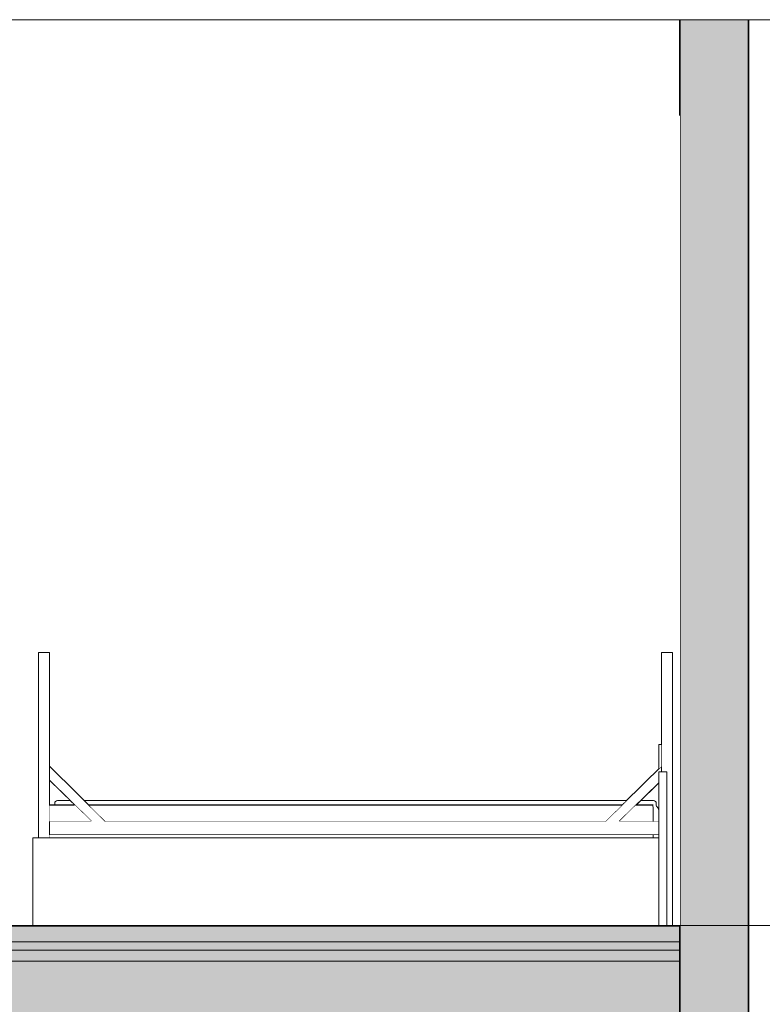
# Model space of a CAD drawing. Header units: millimetres. Extents: x -798 to 64004, y -9065 to 14108.
# Tile 29 of 32: x 57488 to 60192, y -2852 to 735. Entities that reach past the tile are written whole.
import ezdxf

# ---------------------------------------------------------------- set-up
doc = ezdxf.new("R2010")
doc.units = ezdxf.units.MM
doc.header["$MEASUREMENT"] = 0
doc.linetypes.add('Wipeout_Contour', pattern=[1000, 0, -1000])
for name, color, linetype, lineweight in [('0_Pen_No__1', 7, 'Continuous', 13), ('0_Pen_No__2', 8, 'Continuous', 15), ('0_Pen_No__20', 1, 'Continuous', 0), ('A-FLOR.IFC Model_Pen_No__1', 7, 'Continuous', 13), ('I-FURN.IFC Model_Pen_No__2', 8, 'Continuous', 15), ('I-WALL.IFC Model_Pen_No__27', 7, 'Continuous', 35), ('SA_SISEVIIMISTLUS_Pen_No__2', 8, 'Continuous', 15)]:
    doc.layers.add(name, color=color, linetype=linetype, lineweight=lineweight)
for name, color, linetype in [('A-FLOR.IFC Model', 7, 'Continuous'), ('I-FURN.IFC Model', 7, 'Continuous'), ('I-WALL.IFC Model', 7, 'Continuous'), ('SA_SISEVIIMISTLUS', 7, 'Continuous')]:
    doc.layers.add(name, color=color, linetype=linetype)
doc.layers.add('I-FURN.IFC Model_Pen_No__4', color=7, linetype='Continuous', lineweight=20, true_color=0x029e21)
doc.styles.add('GENERATED_STYLE_2', font='txt', dxfattribs={"width": 0.84})
doc.dimstyles.new('GENERATED_STYLE__3', dxfattribs={"dimtxt": 80.000001, "dimasz": 60.8, "dimexe": 0.18, "dimexo": 0.0625, "dimgap": 0.09, "dimtad": 1, "dimtih": 1, "dimtoh": 1, "dimdec": 0, "dimzin": 0, "dimdsep": 46, "dimtxsty": 'GENERATED_STYLE_2', "dimblk": 'ARROWHEAD_2', "dimblk1": 'ARROWHEAD_2', "dimblk2": 'ARROWHEAD_2', "dimcen": 0.09, "dimse1": 1, "dimse2": 1, "dimclrd": 1, "dimclre": 1, "dimclrt": 1, "dimadec": 0, "dimazin": 0, "dimtfac": 1, "dimtdec": 4, "dimtmove": 0, "dimatfit": 3, "dimfxl": 0, "dimtolj": 1, "dimtzin": 0, "dimarcsym": 0})

# ---------------------------------------------------------------- blocks, each defined once
blk = doc.blocks.new('*D80', base_point=(93756.7, -5864.8))
at = {"layer": '0_Pen_No__20', "color": 1, "linetype": 'Continuous', "lineweight": 0}
for p, q in [((56241.7, -3128.1), (56241.7, -3008.1)), ((59191.7, -3128.1), (59191.7, -3008.1)), ((56264.8, -3028.1), (56218.6, -3108.1)), ((59214.8, -3028.1), (59168.6, -3108.1)), ((56241.7, -3068.1), (59191.7, -3068.1))]:
    blk.add_line(p, q, dxfattribs=at)
at = {"layer": '0_Pen_No__20', "color": 1, "lineweight": 0, "insert": (57600.8, -3052.1), "char_height": 80, "attachment_point": 7, "style": 'GENERATED_STYLE_2'}
blk.add_mtext('\\A1;{\\pql;\\fArial|b0|i0|c0|p34;2\xa0950}', dxfattribs=at)
blk = doc.blocks.new('ARROWHEAD_2')
at = {"color": 0, "linetype": 'Continuous', "lineweight": 0}
for p, q in [((-0.378, -0.655), (0.378, 0.655)), ((0, 0), (-1, 0))]:
    blk.add_line(p, q, dxfattribs=at)

msp = doc.modelspace()

# ---------------------------------------------------------------- hatches: boundary and pattern name
at = {"layer": 'A-FLOR.IFC Model', "linetype": 'Continuous', "lineweight": 0, "true_color": 0x000000}
for points in [[(59891.7, -2564.8), (55163.7, -2564.8), (55163.7, -2624.8), (59891.7, -2624.8)], [(55163.7, -2624.8), (55163.7, -2654.8), (59891.7, -2654.8), (59891.7, -2624.8)], [(55163.7, -2654.8), (55163.7, -2694.8), (59891.7, -2694.8), (59891.7, -2654.8)], [(55163.7, -2694.8), (55163.7, -2914.8), (59891.7, -2914.8), (59891.7, -2694.8)]]:
    msp.add_hatch(color=178, dxfattribs=at).paths.add_polyline_path(points)
at = {"layer": 'I-WALL.IFC Model', "linetype": 'Continuous', "lineweight": 0, "true_color": 0x000000}
for points in [[(59891.7, 735.2), (59891.7, -2564.8), (60141.7, -2564.8), (60141.7, 735.2)], [(59891.7, -5074.8), (60141.7, -5074.8), (60141.7, -2564.8), (59891.7, -2564.8)]]:
    msp.add_hatch(color=178, dxfattribs=at).paths.add_polyline_path(points)

# ---------------------------------------------------------------- linework, layer by layer
at = {"layer": '0_Pen_No__1', "color": 7, "linetype": 'Continuous', "lineweight": 13}
for p, q in [((60141.7, 735.2), (60241.7, 735.2)), ((60141.7, -2564.8), (60241.7, -2564.8))]:
    msp.add_line(p, q, dxfattribs=at)
at = {"layer": 'A-FLOR.IFC Model_Pen_No__1', "color": 7, "linetype": 'Continuous', "lineweight": 13}
for p, q in [((59891.7, -2624.8), (55163.7, -2624.8)), ((59891.7, -2654.8), (55163.7, -2654.8)), ((59891.7, -2694.8), (55163.7, -2694.8))]:
    msp.add_line(p, q, dxfattribs=at)
at = {"layer": 'I-WALL.IFC Model_Pen_No__27', "color": 7, "linetype": 'Continuous', "lineweight": 35}
for p, q in [((60141.7, 735.2), (60141.7, 725.2)), ((60141.7, 725.2), (60141.7, -2564.8)), ((59891.7, 385.2), (59891.7, -2564.8)), ((60141.7, -2564.8), (60141.7, -2574.8)), ((60141.7, -2574.8), (60141.7, -5074.8))]:
    msp.add_line(p, q, dxfattribs=at)
at = {"layer": 'I-WALL.IFC Model_Pen_No__27', "color": 7, "linetype": 'Continuous', "lineweight": 35, "flags": 128}
for points in [[(59891.7, 735.2), (59891.7, 733.2), (59891.7, 675.2), (59891.7, 645.2), (59891.7, 605.2), (59891.7, 385.2)], [(59891.7, -2564.8), (59891.7, -2566.8), (59891.7, -2624.8), (59891.7, -2654.8), (59891.7, -2694.8), (59891.7, -2914.8)]]:
    msp.add_lwpolyline(points, dxfattribs=at)

# ---------------------------------------------------------------- dimensions: what is measured, and where the dimension line sits
at = {"color": 1, "linetype": 'Continuous', "lineweight": 0}
dim = msp.add_linear_dim(base=(59191.7, -3068.1), p1=(56241.7, -3234.8), p2=(59191.7, -3234.8), dimstyle='GENERATED_STYLE__3', dxfattribs=at)
dim.commit()
dim.dimension.update_dxf_attribs({"geometry": '*D80', "text_midpoint": (57742.1, -3012.1), "dimtype": 160})

# ---------------------------------------------------------------- next in the draw order: wipeouts: each hides what was drawn before it
at = {"color": 254, "linetype": 'Wipeout_Contour', "lineweight": 0, "ltscale": 5778908.830023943}
msp.add_wipeout([(55346.7, -2524.8), (55156.7, -2524.8), (55156.7, -2564.8), (55411.8, -2564.8), (55411.8, -2554.8), (55361.7, -2554.8), (55361.7, -1814.8), (56061.7, -1814.8), (56061.7, -2478.5), (56308.2, -2435), (56308.9, -2435), (56308.9, -2238.8), (56282.8, -2193.7), (56282.8, -2181), (56070.7, -2181), (56070.7, -2107.6), (56323.3, -2107.6), (56308.2, -2092.5), (56290.4, -2057.5), (56284.2, -2018.7), (56284.2, -1955.2), (56288, -1936.3), (56298.7, -1920.3), (56314.7, -1909.5), (56333.6, -1905.8), (56536.8, -1905.8), (56555.7, -1909.5), (56564.3, -1915.2), (56662.5, -1358.3), (56700, -1364.9), (56586.2, -2010.1), (56586.2, -2018.7), (56580.1, -2057.5), (56562.3, -2092.5), (56536.8, -2117.9), (56536.8, -2181), (56371.7, -2181), (56371.7, -2281.7), (56358.4, -2281.7), (56358.4, -2435.1), (56597.8, -2487.3), (56606.5, -2491.9), (56612.6, -2500.9), (56614.6, -2511.6), (56619.7, -2514.6), (56626, -2524.4), (56628.2, -2536.6), (56626, -2548.8), (56619.7, -2558.7), (56610.5, -2564.1), (56570.5, -2564.1), (56561.3, -2558.7), (56555, -2548.8), (56552.8, -2536.6), (56555, -2524.4), (56561.3, -2514.6), (56566.2, -2511.7), (56566.2, -2511.2), (56263, -2511.2), (56265.1, -2514.6), (56267.5, -2524.4), (56268.4, -2536.6), (56267.5, -2548.8), (56265.1, -2558.7), (56261.6, -2564.1), (56209.4, -2564.1), (56205.9, -2558.7), (56203.5, -2548.8), (56202.7, -2536.6), (56203.5, -2524.4), (56205.9, -2514.6), (56208.1, -2511.2), (56061.7, -2511.2), (56061.7, -2554.8), (56036.8, -2554.8), (56033.7, -2558.7), (56022.4, -2564.1), (56011.7, -2564.1), (56011.7, -2564.8), (57536.5, -2564.8), (57536.5, -2244.8), (57556.5, -2244.8), (57556.5, -1569.8), (57596.5, -1569.8), (57596.5, -1984.8), (57723.5, -2109.8), (59697.5, -2109.8), (59814.5, -1994.6), (59814.5, -1904.8), (59824.5, -1904.8), (59824.5, -1569.8), (59864.5, -1569.8), (59864.5, -2564.8), (59891.7, -2564.8), (59891.7, 385.2), (55346.7, 385.2), (55346.7, 733.2), (55326.7, 733.2), (55326.7, 425.2), (55166.8, 425.2), (55166.8, -2324.8), (55346.7, -2324.8)], dxfattribs=at).dxf.layer = 'I-WALL.IFC Model'

# ---------------------------------------------------------------- next in the draw order: linework, layer by layer
at = {"layer": '0_Pen_No__2', "color": 8, "linetype": 'Continuous', "lineweight": 15}
msp.add_line((54876.7, 735.2), (60141.7, 735.2), dxfattribs=at)

# ---------------------------------------------------------------- next in the draw order: wipeouts: each hides what was drawn before it
at = {"color": 254, "linetype": 'Wipeout_Contour', "lineweight": 0, "ltscale": 234994.843255}
msp.add_wipeout([(59697.5, -2109.8), (57723.5, -2109.8), (57738.8, -2124.8), (59682.3, -2124.8)], dxfattribs=at).dxf.layer = 'I-FURN.IFC Model'
at = {"color": 254, "linetype": 'Wipeout_Contour', "lineweight": 0, "ltscale": 518927.360326}
msp.add_wipeout([(57596.5, -2034.8), (57596.5, -2124.8), (57615.5, -2124.8), (57615.5, -2119.8), (57616.3, -2116), (57618.5, -2112.7), (57621.7, -2110.6), (57625.5, -2109.8), (57672.7, -2109.8)], dxfattribs=at).dxf.layer = 'I-WALL.IFC Model'
at = {"color": 254, "linetype": 'Wipeout_Contour', "lineweight": 0, "ltscale": 598374.369211}
msp.add_wipeout([(59814.5, -2044.6), (59748.3, -2109.8), (59795.5, -2109.8), (59799.4, -2110.6), (59802.6, -2112.7), (59804.8, -2116), (59805.5, -2119.8), (59805.5, -2129.7), (59813, -2137.1), (59814.5, -2144.8)], dxfattribs=at).dxf.layer = 'I-WALL.IFC Model'

# ---------------------------------------------------------------- next in the draw order: wipeouts: each hides what was drawn before it
at = {"color": 254, "linetype": 'Wipeout_Contour', "lineweight": 0, "ltscale": 461386.346307}
msp.add_wipeout([(57615.5, -2124.8), (57688, -2124.8), (57672.7, -2109.8), (57625.5, -2109.8), (57621.7, -2110.6), (57618.5, -2112.7), (57616.3, -2116), (57615.5, -2119.8)], dxfattribs=at).dxf.layer = 'I-FURN.IFC Model'
at = {"color": 254, "linetype": 'Wipeout_Contour', "lineweight": 0, "ltscale": 658093.661189}
msp.add_wipeout([(59733.1, -2124.8), (59792.6, -2124.8), (59794.5, -2124.9), (59801.9, -2126.3), (59805.5, -2129.8), (59805.5, -2119.8), (59804.8, -2116), (59802.6, -2112.7), (59799.4, -2110.6), (59795.5, -2109.8), (59748.3, -2109.8)], dxfattribs=at).dxf.layer = 'I-FURN.IFC Model'

# ---------------------------------------------------------------- next in the draw order: wipeouts: each hides what was drawn before it
at = {"color": 254, "linetype": 'Wipeout_Contour', "lineweight": 0, "ltscale": 824668.623033}
msp.add_wipeout([(57596.5, -2234.8), (59814.5, -2234.8), (59814.5, -2184.8), (59672.1, -2184.8), (59814.5, -2044.6), (59814.5, -2004.8), (59824.5, -2004.8), (59824.5, -1984.8), (59621.3, -2184.8), (57799.7, -2184.8), (57596.5, -1984.8), (57596.5, -2034.8), (57748.9, -2184.8), (57596.5, -2184.8)], dxfattribs=at).dxf.layer = 'I-FURN.IFC Model'

# ---------------------------------------------------------------- next in the draw order: linework, layer by layer
at = {"layer": 'I-FURN.IFC Model_Pen_No__4', "color": 104, "linetype": 'Continuous', "lineweight": 20, "true_color": 0x029e21}
for p, q in [((57615.5, -2119.8), (57616.3, -2116)), ((57616.3, -2116), (57618.5, -2112.7)), ((57618.5, -2112.7), (57621.7, -2110.6)), ((57621.7, -2110.6), (57625.5, -2109.8)), ((57625.5, -2109.8), (57672.7, -2109.8)), ((57723.5, -2109.8), (59697.5, -2109.8)), ((59748.3, -2109.8), (59795.5, -2109.8)), ((59795.5, -2109.8), (59799.4, -2110.6)), ((59799.4, -2110.6), (59802.6, -2112.7)), ((59802.6, -2112.7), (59804.8, -2116)), ((59804.8, -2116), (59805.5, -2119.8)), ((57615.5, -2124.8), (57615.5, -2119.8)), ((59805.5, -2119.8), (59805.5, -2129.8)), ((57799.7, -2184.8), (59621.3, -2184.8))]:
    msp.add_line(p, q, dxfattribs=at)

# ---------------------------------------------------------------- next in the draw order: wipeouts: each hides what was drawn before it
at = {"color": 254, "linetype": 'Wipeout_Contour', "lineweight": 0, "ltscale": 230436.413171}
msp.add_wipeout([(57556.5, -1569.8), (57556.5, -2244.8), (57596.5, -2244.8), (57596.5, -1569.8)], dxfattribs=at).dxf.layer = 'I-FURN.IFC Model'
at = {"color": 254, "linetype": 'Wipeout_Contour', "lineweight": 0, "ltscale": 359285.377566}
msp.add_wipeout([(59824.5, -2004.8), (59844.5, -2004.8), (59844.5, -2564.8), (59864.5, -2564.8), (59864.5, -1569.8), (59824.5, -1569.8)], dxfattribs=at).dxf.layer = 'I-FURN.IFC Model'

# ---------------------------------------------------------------- next in the draw order: hatches: boundary and pattern name
at = {"layer": 'SA_SISEVIIMISTLUS', "linetype": 'Continuous', "lineweight": 0, "true_color": 0x000000}
msp.add_hatch(color=178, dxfattribs=at).paths.add_polyline_path([(59891.7, -2566.8), (59891.7, -2564.8), (55166.8, -2564.8), (55166.8, -2566.8)])

# ---------------------------------------------------------------- next in the draw order: linework, layer by layer
at = {"layer": 'I-FURN.IFC Model_Pen_No__4', "color": 104, "linetype": 'Continuous', "lineweight": 20, "true_color": 0x029e21}
for p, q in [((57556.5, -1569.8), (57596.5, -1569.8)), ((57556.5, -2244.8), (57556.5, -1569.8)), ((57596.5, -1984.8), (57596.5, -1569.8)), ((59824.5, -1569.8), (59864.5, -1569.8)), ((59824.5, -1984.8), (59824.5, -1569.8)), ((59864.5, -2564.8), (59864.5, -1569.8)), ((57596.5, -2034.8), (57596.5, -1984.8)), ((57596.5, -1984.8), (57799.7, -2184.8)), ((59621.3, -2184.8), (59824.5, -1984.8)), ((59824.5, -1984.8), (59824.5, -2034.8)), ((57748.9, -2184.8), (57596.5, -2034.8)), ((57596.5, -2184.8), (57596.5, -2034.8)), ((59814.5, -2044.6), (59672.1, -2184.8)), ((59824.5, -2034.8), (59814.5, -2044.6)), ((59824.5, -2184.8), (59824.5, -2034.8)), ((57596.5, -2234.8), (57596.5, -2184.8)), ((57596.5, -2184.8), (57748.9, -2184.8)), ((59672.1, -2184.8), (59814.5, -2184.8)), ((59814.5, -2184.8), (59824.5, -2184.8)), ((59824.5, -2184.8), (59824.5, -2234.8)), ((57556.5, -2564.8), (57556.5, -2244.8)), ((59814.5, -2234.8), (57596.5, -2234.8)), ((57596.5, -2244.8), (57596.5, -2234.8)), ((57596.5, -2564.8), (57596.5, -2244.8)), ((59824.5, -2234.8), (59814.5, -2234.8)), ((59824.5, -2564.8), (59824.5, -2234.8))]:
    msp.add_line(p, q, dxfattribs=at)
at = {"layer": 'SA_SISEVIIMISTLUS_Pen_No__2', "color": 8, "linetype": 'Continuous', "lineweight": 15}
for p, q in [((59891.7, -2564.8), (55166.8, -2564.8)), ((59891.7, -2566.8), (55166.8, -2566.8))]:
    msp.add_line(p, q, dxfattribs=at)

# ---------------------------------------------------------------- next in the draw order: wipeouts: each hides what was drawn before it
at = {"color": 254, "linetype": 'Wipeout_Contour', "lineweight": 0, "ltscale": 239399.669207}
msp.add_wipeout([(59814.5, -1904.8), (59814.5, -1908.9), (59824.5, -1908.9), (59824.5, -1904.8)], dxfattribs=at).dxf.layer = 'I-FURN.IFC Model'
at = {"color": 254, "linetype": 'Wipeout_Contour', "lineweight": 0, "ltscale": 230813.074282}
msp.add_wipeout([(57596.5, -2144.8), (57596.5, -2184.8), (57748.9, -2184.8), (57708.3, -2144.8)], dxfattribs=at).dxf.layer = 'I-FURN.IFC Model'

# ---------------------------------------------------------------- next in the draw order: wipeouts: each hides what was drawn before it
at = {"color": 254, "linetype": 'Wipeout_Contour', "lineweight": 0, "ltscale": 239400.708163}
msp.add_wipeout([(59814.5, -1921), (59824.5, -1921), (59824.5, -1908.9), (59814.5, -1908.9)], dxfattribs=at).dxf.layer = 'I-FURN.IFC Model'
at = {"color": 254, "linetype": 'Wipeout_Contour', "lineweight": 0, "ltscale": 230760.923161}
msp.add_wipeout([(57596.5, -2137.1), (57596.5, -2144.8), (57708.3, -2144.8), (57700.5, -2137.1)], dxfattribs=at).dxf.layer = 'I-FURN.IFC Model'
at = {"color": 254, "linetype": 'Wipeout_Contour', "lineweight": 0, "ltscale": 235001.776886}
msp.add_wipeout([(59662, -2144.8), (57759.1, -2144.8), (57799.7, -2184.8), (59621.3, -2184.8)], dxfattribs=at).dxf.layer = 'I-FURN.IFC Model'

# ---------------------------------------------------------------- next in the draw order: wipeouts: each hides what was drawn before it
at = {"color": 254, "linetype": 'Wipeout_Contour', "lineweight": 0, "ltscale": 239402.789883}
msp.add_wipeout([(59814.5, -1941.2), (59824.5, -1941.2), (59824.5, -1921), (59814.5, -1921)], dxfattribs=at).dxf.layer = 'I-FURN.IFC Model'
at = {"color": 254, "linetype": 'Wipeout_Contour', "lineweight": 0, "ltscale": 230740.829991}
msp.add_wipeout([(57596.5, -2126.3), (57596.5, -2137.1), (57700.5, -2137.1), (57689.5, -2126.3)], dxfattribs=at).dxf.layer = 'I-FURN.IFC Model'
at = {"color": 254, "linetype": 'Wipeout_Contour', "lineweight": 0, "ltscale": 239130.472957}
msp.add_wipeout([(59712.8, -2144.8), (59672.1, -2184.8), (59794.5, -2184.8), (59794.5, -2144.8)], dxfattribs=at).dxf.layer = 'I-FURN.IFC Model'

# ---------------------------------------------------------------- next in the draw order: linework, layer by layer
at = {"layer": 'I-FURN.IFC Model_Pen_No__2', "color": 8, "linetype": 'Continuous', "lineweight": 15}
for p, q in [((59814.5, -1904.8), (59814.5, -1908.9)), ((59824.5, -1904.8), (59814.5, -1904.8)), ((59814.5, -1908.9), (59814.5, -1921))]:
    msp.add_line(p, q, dxfattribs=at)

# ---------------------------------------------------------------- next in the draw order: wipeouts: each hides what was drawn before it
at = {"color": 254, "linetype": 'Wipeout_Contour', "lineweight": 0, "ltscale": 239405.921489}
msp.add_wipeout([(59814.5, -1941.2), (59814.5, -1969.2), (59824.5, -1969.2), (59824.5, -1941.2)], dxfattribs=at).dxf.layer = 'I-FURN.IFC Model'
at = {"color": 254, "linetype": 'Wipeout_Contour', "lineweight": 0, "ltscale": 230727.292679}
msp.add_wipeout([(57596.5, -2124.8), (57596.5, -2126.3), (57689.5, -2126.3), (57688, -2124.8)], dxfattribs=at).dxf.layer = 'I-FURN.IFC Model'
at = {"color": 254, "linetype": 'Wipeout_Contour', "lineweight": 0, "ltscale": 234998.272432}
msp.add_wipeout([(59669.7, -2137.1), (57751.3, -2137.1), (57759.1, -2144.8), (59662, -2144.8)], dxfattribs=at).dxf.layer = 'I-FURN.IFC Model'

# ---------------------------------------------------------------- next in the draw order: linework, layer by layer
at = {"layer": 'I-FURN.IFC Model_Pen_No__2', "color": 8, "linetype": 'Continuous', "lineweight": 15}
for p, q in [((59814.5, -1921), (59814.5, -1941.2)), ((57596.5, -2124.8), (57615.5, -2124.8)), ((57615.5, -2124.8), (57688, -2124.8))]:
    msp.add_line(p, q, dxfattribs=at)

# ---------------------------------------------------------------- next in the draw order: wipeouts: each hides what was drawn before it
at = {"color": 254, "linetype": 'Wipeout_Contour', "lineweight": 0, "ltscale": 239409.09371}
msp.add_wipeout([(59814.5, -1994.6), (59824.5, -1984.8), (59824.5, -1969.2), (59814.5, -1969.2)], dxfattribs=at).dxf.layer = 'I-FURN.IFC Model'
at = {"color": 254, "linetype": 'Wipeout_Contour', "lineweight": 0, "ltscale": 234996.929568}
msp.add_wipeout([(59680.7, -2126.3), (57740.3, -2126.3), (57751.3, -2137.1), (59669.7, -2137.1)], dxfattribs=at).dxf.layer = 'I-FURN.IFC Model'

# ---------------------------------------------------------------- next in the draw order: linework, layer by layer
at = {"layer": 'I-FURN.IFC Model_Pen_No__2', "color": 8, "linetype": 'Continuous', "lineweight": 15}
msp.add_line((59814.5, -1941.2), (59814.5, -1969.2), dxfattribs=at)

# ---------------------------------------------------------------- next in the draw order: wipeouts: each hides what was drawn before it
at = {"color": 254, "linetype": 'Wipeout_Contour', "lineweight": 0, "ltscale": 239495.1913}
msp.add_wipeout([(59844.5, -2004.8), (59814.5, -2004.8), (59814.5, -2564.8), (59844.5, -2564.8)], dxfattribs=at).dxf.layer = 'I-FURN.IFC Model'
at = {"color": 254, "linetype": 'Wipeout_Contour', "lineweight": 0, "ltscale": 234996.034142}
msp.add_wipeout([(59682.3, -2124.8), (57738.8, -2124.8), (57740.3, -2126.3), (59680.7, -2126.3)], dxfattribs=at).dxf.layer = 'I-FURN.IFC Model'

# ---------------------------------------------------------------- next in the draw order: linework, layer by layer
at = {"layer": 'I-FURN.IFC Model_Pen_No__2', "color": 8, "linetype": 'Continuous', "lineweight": 15}
for p, q in [((59814.5, -1969.2), (59814.5, -1994.6)), ((59814.5, -2004.8), (59814.5, -2044.6)), ((59844.5, -2004.8), (59814.5, -2004.8)), ((59844.5, -2004.8), (59844.5, -2564.8)), ((57738.8, -2124.8), (59682.3, -2124.8))]:
    msp.add_line(p, q, dxfattribs=at)

# ---------------------------------------------------------------- next in the draw order: wipeouts: each hides what was drawn before it
at = {"color": 254, "linetype": 'Wipeout_Contour', "lineweight": 0, "ltscale": 239350.141486}
msp.add_wipeout([(59802.2, -2144.8), (59794.5, -2144.8), (59794.5, -2184.8), (59802.2, -2184.8)], dxfattribs=at).dxf.layer = 'I-FURN.IFC Model'
at = {"color": 254, "linetype": 'Wipeout_Contour', "lineweight": 0, "ltscale": 234900.117232}
msp.add_wipeout([(57536.5, -2564.8), (59814.5, -2564.8), (59814.5, -2244.8), (57536.5, -2244.8)], dxfattribs=at).dxf.layer = 'I-FURN.IFC Model'

# ---------------------------------------------------------------- next in the draw order: linework, layer by layer
at = {"layer": '0_Pen_No__2', "color": 8, "linetype": 'Continuous', "lineweight": 15}
msp.add_line((54876.7, -2564.8), (60141.7, -2564.8), dxfattribs=at)
at = {"layer": 'I-FURN.IFC Model_Pen_No__2', "color": 8, "linetype": 'Continuous', "lineweight": 15}
for p in [(57556.5, -2244.8), (57536.5, -2564.8)]:
    msp.add_line(p, (57536.5, -2244.8), dxfattribs=at)

# ---------------------------------------------------------------- next in the draw order: wipeouts: each hides what was drawn before it
at = {"color": 254, "linetype": 'Wipeout_Contour', "lineweight": 0, "ltscale": 239378.407223}
msp.add_wipeout([(59808.7, -2144.8), (59802.2, -2144.8), (59802.2, -2184.8), (59808.7, -2184.8)], dxfattribs=at).dxf.layer = 'I-FURN.IFC Model'
at = {"color": 254, "linetype": 'Wipeout_Contour', "lineweight": 0, "ltscale": 234953.073123}
msp.add_wipeout([(57596.5, -2244.8), (59794.5, -2244.8), (59794.5, -2234.8), (57596.5, -2234.8)], dxfattribs=at).dxf.layer = 'I-FURN.IFC Model'

# ---------------------------------------------------------------- next in the draw order: linework, layer by layer
at = {"layer": 'I-FURN.IFC Model_Pen_No__2', "color": 8, "linetype": 'Continuous', "lineweight": 15}
msp.add_line((57596.5, -2244.8), (57556.5, -2244.8), dxfattribs=at)

# ---------------------------------------------------------------- next in the draw order: wipeouts: each hides what was drawn before it
at = {"color": 254, "linetype": 'Wipeout_Contour', "lineweight": 0, "ltscale": 239400.040929}
msp.add_wipeout([(59813, -2144.8), (59808.7, -2144.8), (59808.7, -2184.8), (59813, -2184.8)], dxfattribs=at).dxf.layer = 'I-FURN.IFC Model'
at = {"color": 254, "linetype": 'Wipeout_Contour', "lineweight": 0, "ltscale": 239361.170054}
msp.add_wipeout([(59802.2, -2234.8), (59794.5, -2234.8), (59794.5, -2244.8), (59802.2, -2244.8)], dxfattribs=at).dxf.layer = 'I-FURN.IFC Model'

# ---------------------------------------------------------------- next in the draw order: wipeouts: each hides what was drawn before it
at = {"color": 254, "linetype": 'Wipeout_Contour', "lineweight": 0, "ltscale": 239411.749012}
msp.add_wipeout([(59813, -2144.8), (59813, -2184.8), (59814.5, -2184.8), (59814.5, -2144.8)], dxfattribs=at).dxf.layer = 'I-FURN.IFC Model'
at = {"color": 254, "linetype": 'Wipeout_Contour', "lineweight": 0, "ltscale": 239389.43449}
msp.add_wipeout([(59802.2, -2244.8), (59808.7, -2244.8), (59808.7, -2234.8), (59802.2, -2234.8)], dxfattribs=at).dxf.layer = 'I-FURN.IFC Model'

# ---------------------------------------------------------------- next in the draw order: wipeouts: each hides what was drawn before it
at = {"color": 254, "linetype": 'Wipeout_Contour', "lineweight": 0, "ltscale": 239346.012903}
msp.add_wipeout([(59801.6, -2137.1), (59794.4, -2137.1), (59794.5, -2144.8), (59802.2, -2144.8)], dxfattribs=at).dxf.layer = 'I-FURN.IFC Model'
at = {"color": 254, "linetype": 'Wipeout_Contour', "lineweight": 0, "ltscale": 239411.067199}
msp.add_wipeout([(59808.7, -2244.8), (59813, -2244.8), (59813, -2234.8), (59808.7, -2234.8)], dxfattribs=at).dxf.layer = 'I-FURN.IFC Model'

# ---------------------------------------------------------------- next in the draw order: linework, layer by layer
at = {"layer": 'I-FURN.IFC Model_Pen_No__2', "color": 8, "linetype": 'Continuous', "lineweight": 15}
msp.add_line((59794.5, -2244.8), (59794.5, -2234.8), dxfattribs=at)

# ---------------------------------------------------------------- next in the draw order: wipeouts: each hides what was drawn before it
at = {"color": 254, "linetype": 'Wipeout_Contour', "lineweight": 0, "ltscale": 239175.503666}
msp.add_wipeout([(59720.5, -2137.1), (59712.8, -2144.8), (59794.5, -2144.8), (59794.4, -2137.1)], dxfattribs=at).dxf.layer = 'I-FURN.IFC Model'
at = {"color": 254, "linetype": 'Wipeout_Contour', "lineweight": 0, "ltscale": 239422.774743}
msp.add_wipeout([(59813, -2234.8), (59813, -2244.8), (59814.5, -2244.8), (59814.5, -2234.8)], dxfattribs=at).dxf.layer = 'I-FURN.IFC Model'

# ---------------------------------------------------------------- next in the draw order: linework, layer by layer
at = {"layer": 'I-FURN.IFC Model_Pen_No__2', "color": 8, "linetype": 'Continuous', "lineweight": 15}
for p, q in [((59814.5, -2184.8), (59814.5, -2234.8)), ((59814.5, -2244.8), (57596.5, -2244.8)), ((59814.5, -2234.8), (59814.5, -2244.8)), ((59814.5, -2564.8), (59814.5, -2244.8))]:
    msp.add_line(p, q, dxfattribs=at)

# ---------------------------------------------------------------- next in the draw order: wipeouts: each hides what was drawn before it
at = {"color": 254, "linetype": 'Wipeout_Contour', "lineweight": 0, "ltscale": 239373.346204}
msp.add_wipeout([(59808.7, -2144.8), (59807.6, -2137.1), (59801.6, -2137.1), (59802.2, -2144.8)], dxfattribs=at).dxf.layer = 'I-FURN.IFC Model'

# ---------------------------------------------------------------- next in the draw order: wipeouts: each hides what was drawn before it
at = {"color": 254, "linetype": 'Wipeout_Contour', "lineweight": 0, "ltscale": 239394.131496}
msp.add_wipeout([(59813, -2144.8), (59811.6, -2137.1), (59807.6, -2137.1), (59808.7, -2144.8)], dxfattribs=at).dxf.layer = 'I-FURN.IFC Model'

# ---------------------------------------------------------------- next in the draw order: wipeouts: each hides what was drawn before it
at = {"color": 254, "linetype": 'Wipeout_Contour', "lineweight": 0, "ltscale": 239405.383146}
msp.add_wipeout([(59811.6, -2137.1), (59813, -2144.8), (59814.5, -2144.8), (59813, -2137.1)], dxfattribs=at).dxf.layer = 'I-FURN.IFC Model'

# ---------------------------------------------------------------- next in the draw order: wipeouts: each hides what was drawn before it
at = {"color": 254, "linetype": 'Wipeout_Contour', "lineweight": 0, "ltscale": 239191.689621}
msp.add_wipeout([(59720.5, -2137.1), (59794.4, -2137.1), (59793.3, -2126.3), (59731.5, -2126.3)], dxfattribs=at).dxf.layer = 'I-FURN.IFC Model'

# ---------------------------------------------------------------- next in the draw order: wipeouts: each hides what was drawn before it
at = {"color": 254, "linetype": 'Wipeout_Contour', "lineweight": 0, "ltscale": 239338.988877}
msp.add_wipeout([(59801.6, -2137.1), (59797.4, -2126.3), (59793.3, -2126.3), (59794.4, -2137.1)], dxfattribs=at).dxf.layer = 'I-FURN.IFC Model'

# ---------------------------------------------------------------- next in the draw order: wipeouts: each hides what was drawn before it
at = {"color": 254, "linetype": 'Wipeout_Contour', "lineweight": 0, "ltscale": 239358.59704}
msp.add_wipeout([(59807.6, -2137.1), (59799.8, -2126.3), (59797.4, -2126.3), (59801.6, -2137.1)], dxfattribs=at).dxf.layer = 'I-FURN.IFC Model'

# ---------------------------------------------------------------- next in the draw order: wipeouts: each hides what was drawn before it
at = {"color": 254, "linetype": 'Wipeout_Contour', "lineweight": 0, "ltscale": 239372.43528}
msp.add_wipeout([(59801.4, -2126.3), (59799.8, -2126.3), (59807.6, -2137.1), (59811.6, -2137.1)], dxfattribs=at).dxf.layer = 'I-FURN.IFC Model'

# ---------------------------------------------------------------- next in the draw order: wipeouts: each hides what was drawn before it
at = {"color": 254, "linetype": 'Wipeout_Contour', "lineweight": 0, "ltscale": 359067.065387}
msp.add_wipeout([(59801.9, -2126.3), (59801.4, -2126.3), (59811.6, -2137.1), (59813, -2137.1), (59805.5, -2129.7), (59805.5, -2129.8)], dxfattribs=at).dxf.layer = 'I-FURN.IFC Model'

# ---------------------------------------------------------------- next in the draw order: linework, layer by layer
at = {"layer": 'I-FURN.IFC Model_Pen_No__2', "color": 8, "linetype": 'Continuous', "lineweight": 15}
msp.add_line((59794.5, -2144.8), (59794.5, -2184.8), dxfattribs=at)

# ---------------------------------------------------------------- next in the draw order: wipeouts: each hides what was drawn before it
at = {"color": 254, "linetype": 'Wipeout_Contour', "lineweight": 0, "ltscale": 239201.649054}
msp.add_wipeout([(59731.5, -2126.3), (59793.3, -2126.3), (59792.6, -2124.8), (59733.1, -2124.8)], dxfattribs=at).dxf.layer = 'I-FURN.IFC Model'

# ---------------------------------------------------------------- next in the draw order: wipeouts: each hides what was drawn before it
at = {"color": 254, "linetype": 'Wipeout_Contour', "lineweight": 0, "ltscale": 239329.291807}
msp.add_wipeout([(59792.6, -2124.8), (59793.3, -2126.3), (59797.4, -2126.3), (59794.5, -2124.9)], dxfattribs=at).dxf.layer = 'I-FURN.IFC Model'

# ---------------------------------------------------------------- next in the draw order: wipeouts: each hides what was drawn before it
at = {"color": 254, "linetype": 'Wipeout_Contour', "lineweight": 0, "ltscale": 179504.98118}
msp.add_wipeout([(59799.8, -2126.3), (59794.5, -2124.9), (59797.4, -2126.3)], dxfattribs=at).dxf.layer = 'I-FURN.IFC Model'

# ---------------------------------------------------------------- next in the draw order: wipeouts: each hides what was drawn before it
at = {"color": 254, "linetype": 'Wipeout_Contour', "lineweight": 0, "ltscale": 179508.765849}
msp.add_wipeout([(59801.4, -2126.3), (59794.5, -2124.9), (59799.8, -2126.3)], dxfattribs=at).dxf.layer = 'I-FURN.IFC Model'

# ---------------------------------------------------------------- next in the draw order: wipeouts: each hides what was drawn before it
at = {"color": 254, "linetype": 'Wipeout_Contour', "lineweight": 0, "ltscale": 179510.776928}
msp.add_wipeout([(59801.9, -2126.3), (59794.5, -2124.9), (59801.4, -2126.3)], dxfattribs=at).dxf.layer = 'I-FURN.IFC Model'

# ---------------------------------------------------------------- next in the draw order: linework, layer by layer
at = {"layer": 'I-FURN.IFC Model_Pen_No__2', "color": 8, "linetype": 'Continuous', "lineweight": 15}
for p, q in [((59814.5, -2044.6), (59814.5, -2184.8)), ((59733.1, -2124.8), (59792.6, -2124.8)), ((59792.6, -2124.8), (59793.3, -2126.3)), ((59793.3, -2126.3), (59794.4, -2137.1)), ((59794.5, -2144.8), (59794.4, -2137.1)), ((59805.5, -2129.7), (59806.5, -2130.6)), ((59806.5, -2130.6), (59813, -2137.1)), ((59813, -2137.1), (59814.5, -2144.8))]:
    msp.add_line(p, q, dxfattribs=at)

doc.saveas('drawing.dxf')
